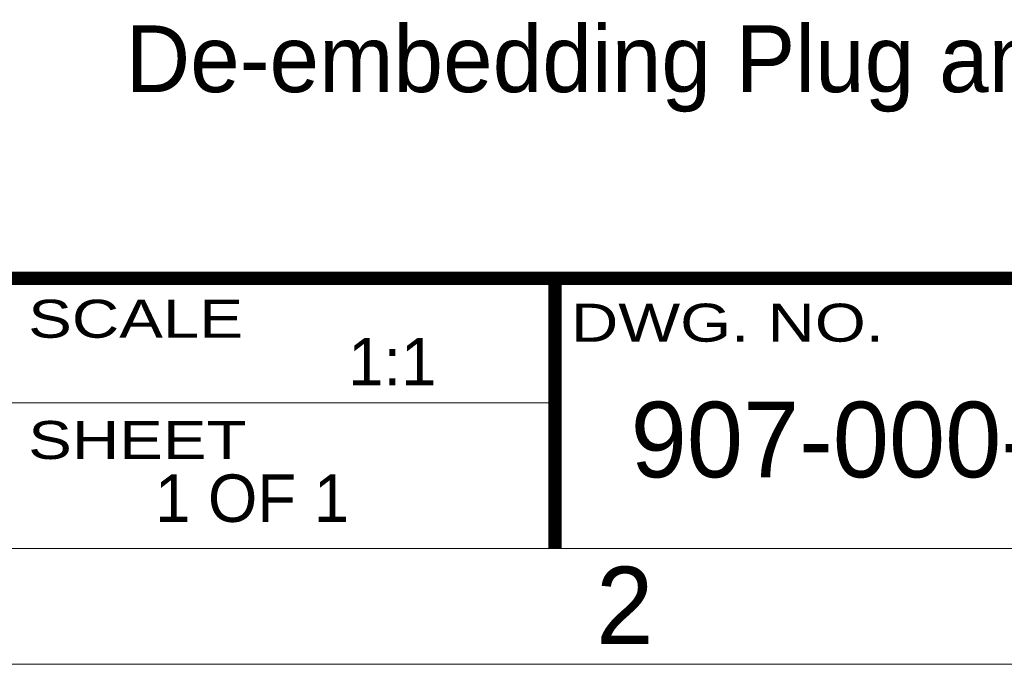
# Model space of a CAD drawing. Header units: inches. Extents: x 0 to 11.5, y 0 to 7.4.
# Tile 4 of 21: x 8.8 to 9.9, y 0 to 0.7. Entities that reach past the tile are written whole.
import ezdxf

# ---------------------------------------------------------------- set-up
doc = ezdxf.new("R2010")
doc.units = ezdxf.units.IN
doc.layers.add('FAB', color=7, linetype='Continuous')
doc.styles.add('ROMAND', font='txt')
doc.styles.add('ROMANS', font='txt', dxfattribs={"height": 0.08})

msp = doc.modelspace()

# ---------------------------------------------------------------- linework, layer by layer
at = {"layer": 'FAB', "lineweight": 0}
msp.add_line((8.829, 0.2921), (9.4477, 0.2921), dxfattribs=at)
at = {"layer": 'FAB', "lineweight": 0, "const_width": 0.0149}
for points in [[(8.829, 0.431), (11.2593, 0.431)], [(9.4477, 0.1294), (9.4477, 0.431)]]:
    msp.add_lwpolyline(points, dxfattribs=at)
at = {"layer": 'FAB', "lineweight": 0}
for points in [[(11.2593, 0.1294), (0.2157, 0.1294)], [(0, 0), (11.475, 0)]]:
    msp.add_lwpolyline(points, dxfattribs=at)

# ---------------------------------------------------------------- texts
for s, height, style, p in [('De-embedding Plug and Play Kit', 0.074531, 'ROMANS', (8.968, 0.639)), ('1:1', 0.05303, 'ROMANS', (9.2164, 0.3114)), ('1 OF 1', 0.05303, 'ROMANS', (9.0007, 0.159)), ('2', 0.0863, 'ROMAND', (9.4934, 0.0227))]:
    msp.add_text(s, height=height, dxfattribs=dict(at, style=style)).set_placement(p)
at = {"layer": 'FAB', "lineweight": 0, "style": 'ROMANS', "width": 1.29}
for s, p in [('SCALE', (8.859, 0.3647)), ('DWG. NO.', (9.4654, 0.3603)), ('SHEET', (8.859, 0.2293))]:
    msp.add_text(s, height=0.04243, dxfattribs=at).set_placement(p)
at = {"layer": 'FAB', "lineweight": 0, "insert": (9.5321, 0.2932), "char_height": 0.084375, "width": 1.628624, "attachment_point": 1, "style": 'ROMANS'}
msp.add_mtext('907-000-10162', dxfattribs=at)

doc.saveas('drawing.dxf')
